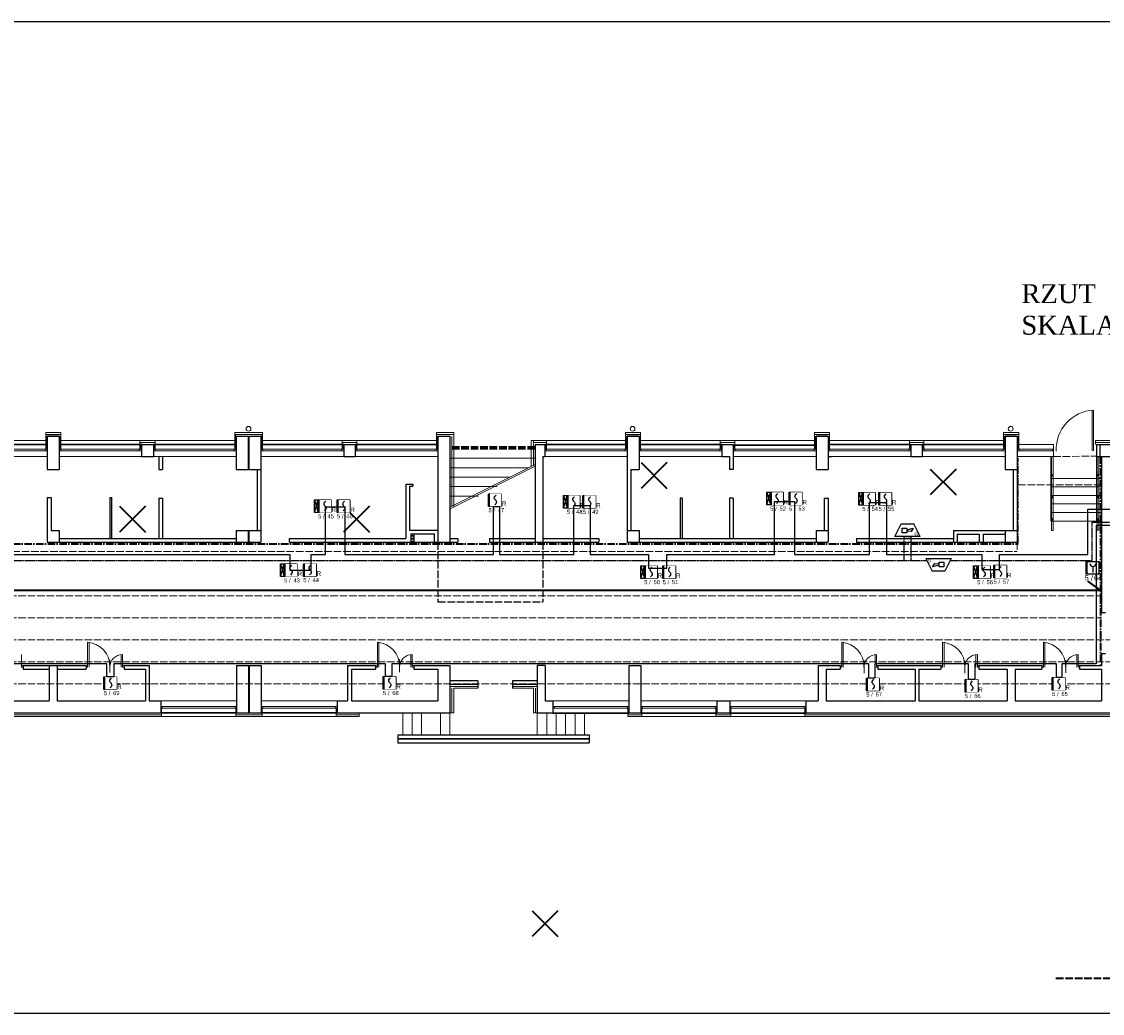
# Model space of a CAD drawing. Header units: millimetres. Extents: x -26513 to 76799, y 0 to 112149.
# Tile 92 of 98: x 61272 to 64702, y 102273 to 105420. Entities that reach past the tile are written whole.
import ezdxf
from ezdxf.enums import TextEntityAlignment as Align

# ---------------------------------------------------------------- set-up
doc = ezdxf.new("R2010")
doc.units = ezdxf.units.MM
doc.header["$LTSCALE"] = 2
doc.set_wipeout_variables(frame=1)
for name, pattern in [('ACAD_ISO02W100', [15, 12, -3]), ('ACAD_ISO10W100', [18.5, 12, -3, 0.5, -3]), ('HIDDEN', [0.375, 0.25, -0.125])]:
    doc.linetypes.add(name, pattern=pattern)
for name, color, linetype, lineweight in [('DRZWI PROJ.', 30, 'Continuous', 15), ('ocieplenie', 5, 'BATTING', 5), ('rynna-41', 22, 'Continuous', 18), ('SCHODY', 54, 'Continuous', 15), ('stolarka', 6, 'Continuous', 9), ('widok', 3, 'Continuous', 13)]:
    doc.layers.add(name, color=color, linetype=linetype, lineweight=lineweight)
for name, color, linetype in [('istn.śiany', 2, 'Continuous'), ('nazwy pomieszczeń', 7, 'Continuous'), ('SIEMENS_czujki', 1, 'Continuous'), ('ssp', 1, 'Continuous')]:
    doc.layers.add(name, color=color, linetype=linetype)
doc.linetypes.add('BATTING', pattern='A,0.0001,-0.1,[134,ltypeshp.shx,S=0.1,R=0,X=-0.1,Y=0],-0.2,[134,ltypeshp.shx,S=0.1,R=180,X=0.1,Y=0],-0.1', length=0.4001)
doc.linetypes.add('ZIGZAG', pattern='A,0.0001,-0.2,[131,ltypeshp.shx,S=0.2,R=0,X=-0.2,Y=0],-0.4,[131,ltypeshp.shx,S=0.2,R=180,X=0.2,Y=0],-0.2', length=0.8001)

# ---------------------------------------------------------------- blocks, each defined once
blk = doc.blocks.new('DUO')
at = {"color": 0}
blk.add_wipeout([(0, 61.4), (61.4, 61.4), (61.4, 0), (0, 0)], dxfattribs=at).dxf.layer = 'ssp'
at = {"layer": 'ssp'}
blk.add_lwpolyline([(0, 61.4), (61.4, 61.4), (61.4, 0), (0, 0)], close=True, dxfattribs=at)
blk.add_wipeout([(0, 61.4), (61.4, 61.4), (61.4, 0), (0, 0)]).dxf.layer = 'ssp'
h = blk.add_hatch(color=256, dxfattribs=at)
h.set_gradient(color1=(255, 0, 0), color2=(224, 0, 0), one_color=1, name='INVSPHERICAL')
h.paths.add_polyline_path([(7.2, 30.7), (7.2, 61.4), (0, 61.4), (0, 30.7)])
h.paths.add_polyline_path([(7.2, 0), (7.2, 30.7), (0, 30.7), (0, 0)])
for p, q in [((31.3, 49.9), (36.1, 55.2)), ((27.4, 41.5), (28.4, 45.4)), ((28.4, 37.6), (27.4, 41.5)), ((28.4, 45.4), (31.3, 49.9)), ((30.6, 34.3), (28.4, 37.6)), ((34.4, 13), (29.5, 7.6)), ((31.3, 33.1), (30.6, 34.3)), ((32.8, 31.4), (31.3, 33.1)), ((32.8, 31.4), (34.4, 29.7)), ((34.4, 29.7), (35.1, 28.6)), ((37.3, 17.4), (34.4, 13)), ((35.1, 28.6), (37.3, 25.3)), ((37.3, 25.3), (38.2, 21.3)), ((38.2, 21.3), (37.3, 17.4))]:
    blk.add_line(p, q, dxfattribs=at)
blk.add_text('R', height=22, dxfattribs=at).set_placement((64.1, 2.4))
at = {"layer": 'ssp', "flags": 8}
blk.add_attdef('PETLA', text='', height=20, dxfattribs=at).set_placement((14.7, -8.3), align=Align.TOP_RIGHT)
for tag, p in [('/', (23, -9)), ('ADRES', (44.6, -8))]:
    blk.add_attdef(tag, text='', height=20, dxfattribs=at).set_placement(p, align=Align.TOP_LEFT)
blk = doc.blocks.new('ROP')
blk.add_wipeout([(-15.4, 76.7), (76.7, 76.7), (76.7, -15.4), (-15.4, -15.4)]).dxf.layer = 'ssp'
at = {"layer": 'ssp'}
h = blk.add_hatch(color=256, dxfattribs=at)
h.set_gradient(color1=(255, 0, 0), color2=(224, 0, 0), one_color=1, name='INVSPHERICAL')
h.paths.add_polyline_path([(-4.6, 30.7), (-4.6, 76.7), (-15.4, 76.7), (-15.4, 30.7)])
h.paths.add_polyline_path([(-4.6, -15.4), (-4.6, 30.7), (-15.4, 30.7), (-15.4, -15.4)])
blk.add_line((35, 41), (35, -4.1), dxfattribs=at)
blk.add_lwpolyline([(-15.4, 76.7), (76.7, 76.7), (76.7, -15.4), (-15.4, -15.4)], close=True, dxfattribs=at)
blk.add_arc((35, 63.6), 22.6, 180, 0, dxfattribs=at)
blk.add_text('/', height=39, dxfattribs=at).set_placement((27.4, -42.4), align=Align.MIDDLE)
at = {"layer": 'ssp', "flags": 8}
blk.add_attdef('PETLA', text='', height=39, dxfattribs=at).set_placement((4.5, -21.7), align=Align.TOP_RIGHT)
blk.add_attdef('ADRES', text='', height=39, dxfattribs=at).set_placement((42.6, -22), align=Align.TOP_LEFT)
blk = doc.blocks.new('głosowy')
at = {"layer": 'ssp', "color": 1}
for p, q in [((-40.2, 0), (-20.1, 40.2)), ((-20.1, 40.2), (20.1, 40.2)), ((40.2, 0), (20.1, 40.2)), ((40.2, 0), (-40.2, 0)), ((-17.2, 26.8), (-2.1, 26.8)), ((-17.2, 11.7), (-17.2, 26.8)), ((-2.1, 11.7), (-17.2, 11.7)), ((-2.1, 21.1), (18.5, 26.8)), ((-2.1, 26.8), (-2.1, 11.7)), ((11.4, 15.9), (-2.1, 17.3)), ((18.5, 26.8), (11.4, 15.9))]:
    blk.add_line(p, q, dxfattribs=at)
blk.add_text('G', height=11, dxfattribs=at).set_placement((22.4, 1.6))

msp = doc.modelspace()

# ---------------------------------------------------------------- hatches: boundary and pattern name
at = {"layer": 'widok'}
h = msp.add_hatch(dxfattribs=at)
h.set_pattern_fill('DOTS', color=256, scale=3, style=0)
h.paths.add_polyline_path([(62516, 103794.1), (62507, 103794.1), (62507, 103768.1), (62516, 103768.1)])

# ---------------------------------------------------------------- linework, layer by layer
at = {"layer": 'Defpoints'}
msp.add_lwpolyline([(52361, 105420), (70830.6, 105420), (70830.6, 102272.5), (52361, 102272.5)], close=True, dxfattribs=at)
at = {"layer": 'DRZWI PROJ.', "color": 30}
for p, q in [((64669.2, 104186.7), (64669.2, 104058.2)), ((64673.7, 104187), (64673.7, 104058.2)), ((61481.1, 103450.6), (61481.1, 103371.4)), ((61485.6, 103450.5), (61485.6, 103371.4)), ((62400.6, 103450.6), (62400.6, 103371.4)), ((62405.1, 103450.5), (62405.1, 103371.4)), ((63874.6, 103450.6), (63874.6, 103371.4)), ((63879.1, 103450.5), (63879.1, 103371.4)), ((64194.6, 103450.6), (64194.6, 103371.4)), ((64199.1, 103450.5), (64199.1, 103371.4)), ((64514.6, 103450.6), (64514.6, 103371.4)), ((64519.1, 103450.5), (64519.1, 103371.4)), ((61271.5, 103371.4), (61271.5, 103411.4)), ((61551.5, 103354.6), (61551.5, 103394.9)), ((61587, 103371.4), (61587, 103411.4)), ((61591.5, 103371.4), (61591.5, 103411.4)), ((62471, 103355.8), (62471, 103396)), ((62506.5, 103371.4), (62506.5, 103411.4)), ((62511, 103371.4), (62511, 103411.4)), ((63945.5, 103351.8), (63945.5, 103392.1)), ((63980.5, 103371.4), (63980.5, 103411.4)), ((63985, 103371.4), (63985, 103411.4)), ((64265.1, 103351.8), (64265.1, 103392.1)), ((64300.5, 103371.4), (64300.5, 103411.4)), ((64305, 103371.4), (64305, 103411.4)), ((64585.2, 103353.8), (64585.2, 103394)), ((64620.5, 103371.4), (64620.5, 103411.4)), ((64625, 103371.4), (64625, 103411.4)), ((61271.5, 103376.4), (61276.5, 103376.4)), ((61271.5, 103371.4), (61276.5, 103371.4)), ((61476.5, 103375.9), (61481.1, 103375.9)), ((61476.5, 103371.4), (61481.1, 103371.4)), ((61591.5, 103376.4), (61596.5, 103376.4)), ((61591.5, 103371.4), (61596.5, 103371.4)), ((62396, 103375.9), (62400.6, 103375.9)), ((62396, 103371.4), (62400.6, 103371.4)), ((62511, 103376.4), (62516, 103376.4)), ((62511, 103371.4), (62516, 103371.4)), ((63870, 103375.9), (63874.6, 103375.9)), ((63870, 103371.4), (63874.6, 103371.4)), ((63985, 103376.4), (63990, 103376.4)), ((63985, 103371.4), (63990, 103371.4)), ((64190, 103375.9), (64194.6, 103375.9)), ((64190, 103371.4), (64194.6, 103371.4)), ((64305, 103376.4), (64310, 103376.4)), ((64305, 103371.4), (64310, 103371.4)), ((64510, 103375.9), (64514.6, 103375.9)), ((64510, 103371.4), (64514.6, 103371.4)), ((64625, 103376.4), (64630, 103376.4)), ((64625, 103371.4), (64630, 103371.4))]:
    msp.add_line(p, q, dxfattribs=at)
for centre, radius, start, end in [((64680.1, 104062.2), 125, 92.9208, 182.4156), ((61475.7, 103374.6), 75.9, 357.5844, 85.9427), ((62395.2, 103374.6), 75.9, 357.5844, 85.9427), ((63869.2, 103374.6), 75.9, 357.5844, 85.9427), ((64189.2, 103374.6), 75.9, 357.5844, 85.9427), ((64509.2, 103374.6), 75.9, 357.5844, 85.9427), ((61591.5, 103371.4), 40, 90, 180), ((62511, 103371.4), 40, 90, 180), ((63985, 103371.4), 40, 90, 180), ((64305, 103371.4), 40, 90, 180), ((64625, 103371.4), 40, 90, 180)]:
    msp.add_arc(centre, radius, start, end, dxfattribs=at)
at = {"layer": 'istn.śiany'}
for p, q in [((61353, 104104.1), (61353, 103998.1)), ((61353, 104104.1), (61391, 104104.1)), ((61353, 104104.1), (61391, 104104.1)), ((61353, 104104.1), (61391, 104104.1)), ((61391, 104104.1), (61353, 104104.1)), ((61391, 104104.1), (61391, 103998.1)), ((61391, 104104.1), (61391, 104063.1)), ((61953, 104104.1), (61953, 103998.1)), ((61953, 104104.1), (61991, 104104.1)), ((61991, 104104.1), (61991, 103998.1)), ((61993, 104104.1), (62031, 104104.1)), ((61993, 104104.1), (61993, 103998.1)), ((62031, 104104.1), (62031, 103998.1)), ((62593, 104104.1), (62631, 104104.1)), ((62593, 104104.1), (62593, 103768.1)), ((62631, 104104.1), (62631, 103768.1)), ((63193, 104104.1), (63231, 104104.1)), ((63193, 104104.1), (63193, 103805.1)), ((63193, 104104.1), (63231, 104104.1)), ((63193, 104104.1), (63231, 104104.1)), ((63231, 104104.1), (63193, 104104.1)), ((63231, 104104.1), (63231, 103998.1)), ((63793, 104104.1), (63831, 104104.1)), ((63793, 104104.1), (63793, 103998.1)), ((63793, 104104.1), (63831, 104104.1)), ((63831, 104104.1), (63793, 104104.1)), ((63831, 104104.1), (63831, 103998.1)), ((63831, 104104.1), (63831, 104063.1)), ((64393, 104104.1), (64431, 104104.1)), ((64393, 104104.1), (64393, 103998.1)), ((64431, 104104.1), (64393, 104104.1)), ((64431, 104104.1), (64431, 103998.1)), ((64431, 104104.1), (64431, 104063.1)), ((61652, 104078.1), (61652, 104040.1)), ((61652, 104078.1), (61690, 104078.1)), ((61690, 104078.1), (61690, 104040.1)), ((62294, 104078.1), (62294, 104040.1)), ((62294, 104078.1), (62330, 104078.1)), ((62301, 104078.1), (62330, 104078.1)), ((62330, 104078.1), (62330, 104040.1)), ((62901, 104078.1), (62901, 103768.1)), ((62901, 104078.1), (62932, 104078.1)), ((62901.3, 104078.1), (62932, 104078.1)), ((62932, 104078.1), (62932, 104040.1)), ((63494, 104078.1), (63494, 104040.1)), ((63494, 104078.1), (63530, 104078.1)), ((63501, 104078.1), (63530, 104078.1)), ((63530, 104078.1), (63530, 103998.1)), ((63793, 104078.1), (63793, 104040.1)), ((64094, 104078.1), (64130, 104078.1)), ((64094, 104078.1), (64094, 104040.1)), ((64130, 104078.1), (64130, 104040.1)), ((64393, 104078.1), (64393, 104040.1)), ((64683, 104078.1), (64683, 104040.1)), ((64683, 104078.1), (64694, 104078.1)), ((64694, 104078.1), (64694, 104040.1)), ((64694, 104078.1), (64730, 104078.1)), ((61652, 104040.1), (61690, 104040.1)), ((61707, 104040.1), (61707, 103998.1)), ((61719, 104040.1), (61719, 103998.1)), ((62294, 104040.1), (62330, 104040.1)), ((62926, 104040.1), (62932, 104040.1)), ((62926, 104040.1), (62926, 103768.1)), ((63494, 104040.1), (63518, 104040.1)), ((63518, 104040.1), (63518, 103998.1)), ((63831, 104040.1), (63842, 104040.1)), ((64094, 104040.1), (64106, 104040.1)), ((64106, 104040.1), (64130, 104040.1)), ((64683, 104040.1), (64694, 104040.1)), ((64694, 104040.1), (64730, 104040.1)), ((64699, 104040.1), (64699, 103544.4)), ((61353, 103998.1), (61391, 103998.1)), ((61707, 103998.1), (61719, 103998.1)), ((61953, 103998.1), (62031, 103998.1)), ((62019, 103998.1), (62019, 103805.1)), ((62031, 103998.1), (62031, 103768.1)), ((63205, 103998.1), (63231, 103998.1)), ((63205, 103998.1), (63205, 103805.1)), ((63530, 103998.1), (63518, 103998.1)), ((63793, 103998.1), (63831, 103998.1)), ((64393, 103998.1), (64431, 103998.1)), ((64419, 103998.1), (64419, 103805.1)), ((64431, 103998.1), (64431, 103768.1)), ((62491, 103952.1), (62491, 103780.1)), ((62491, 103952.1), (62513, 103952.1)), ((62503, 103946.1), (62503, 103806.1)), ((62503, 103946.1), (62513, 103946.1)), ((62513, 103952.1), (62513, 103946.1)), ((61353, 103909.2), (61365, 103909.2)), ((61353, 103909.2), (61353, 103768.1)), ((61365, 103909.2), (61365, 103805.1)), ((61551, 103909.2), (61551, 103780.1)), ((61551, 103909.2), (61557, 103909.2)), ((61557, 103909.2), (61557, 103780.1)), ((61707, 103908.1), (61719, 103908.1)), ((61707, 103908.1), (61707, 103780.1)), ((61719, 103908.1), (61719, 103780.1)), ((63362, 103908.1), (63362, 103780.1)), ((63368, 103908.1), (63362, 103908.1)), ((63368, 103908.1), (63368, 103780.1)), ((63530, 103908.1), (63518, 103908.1)), ((63518, 103908.1), (63518, 103780.1)), ((63530, 103908.1), (63530, 103780.1)), ((63819, 103908.1), (63831, 103908.1)), ((63819, 103908.1), (63819, 103805.1)), ((63831, 103908.1), (63831, 103768.1)), ((61365, 103805.1), (61391, 103805.1)), ((61391, 103805.1), (61391, 103768.1)), ((61953, 103805.1), (61991, 103805.1)), ((61953, 103805.1), (61953, 103768.1)), ((61991, 103805.1), (61991, 103768.1)), ((61993, 103805.1), (62031, 103805.1)), ((61993, 103805.1), (61993, 103768.1)), ((62503, 103806.1), (62593, 103806.1)), ((63193, 103805.1), (63231, 103805.1)), ((63193, 103805.1), (63193, 103768.1)), ((63231, 103805.1), (63231, 103768.1)), ((63793, 103805.1), (63831, 103805.1)), ((63793, 103805.1), (63793, 103768.1)), ((64229, 103805.1), (64229, 103768.1)), ((64229, 103805.1), (64393, 103805.1)), ((64393, 103805.1), (64431, 103805.1)), ((64393, 103805.1), (64393, 103768.1)), ((61353, 103768.1), (62031, 103768.1)), ((61391, 103780.1), (61953, 103780.1)), ((62121, 103780.1), (62491, 103780.1)), ((62121, 103780.1), (62121, 103768.1)), ((62121, 103768.1), (62631, 103768.1)), ((62507, 103794.1), (62581, 103794.1)), ((62507, 103794.1), (62507, 103768.1)), ((62516, 103794.1), (62516, 103768.1)), ((62581, 103794.1), (62581, 103768.1)), ((62631, 103780.1), (62656, 103780.1)), ((62631, 103768.1), (62656, 103768.1)), ((62656, 103780.1), (62656, 103768.1)), ((62757, 103780.1), (62757, 103768.1)), ((62757, 103780.1), (62901, 103780.1)), ((62757, 103780.1), (62757, 103768.1)), ((62757, 103768.1), (63103, 103768.1)), ((62926, 103780.1), (63103, 103780.1)), ((63103, 103780.1), (63103, 103768.1)), ((63193, 103768.1), (63793, 103768.1)), ((63231, 103780.1), (63793, 103780.1)), ((63793, 103768.1), (63831, 103768.1)), ((63921, 103780.1), (64229, 103780.1)), ((63921, 103780.1), (63921, 103768.1)), ((63921, 103768.1), (64431, 103768.1)), ((64241, 103793.1), (64241, 103768.1)), ((64241, 103793.1), (64311, 103793.1)), ((64311, 103793.1), (64311, 103768.1)), ((64323, 103793.1), (64323, 103768.1)), ((64323, 103793.1), (64393, 103793.1)), ((64699, 103544.4), (64711, 103544.4)), ((64699, 103414.4), (64712, 103414.4)), ((64699, 103414.4), (64699, 103376.4)), ((61276.5, 103376.4), (61276.5, 103364.4)), ((61276.5, 103376.4), (61476.5, 103376.4)), ((61276.5, 103364.4), (61359.5, 103364.4)), ((61359.5, 103376.4), (61359.5, 103264.4)), ((61384.5, 103376.4), (61384.5, 103264.4)), ((61384.5, 103364.4), (61476.5, 103364.4)), ((61476.5, 103376.4), (61476.5, 103364.4)), ((61596.5, 103376.4), (61596.5, 103364.4)), ((61596.5, 103376.4), (61676.5, 103376.4)), ((61596.5, 103364.4), (61664.5, 103364.4)), ((61664.5, 103364.4), (61664.5, 103264.4)), ((61676.5, 103376.4), (61676.5, 103264.4)), ((61954, 103376.4), (61954, 103226.4)), ((61954, 103376.4), (62032, 103376.4)), ((61992, 103376.4), (61992, 103226.4)), ((61994, 103376.4), (61994, 103226.4)), ((62032, 103376.4), (62032, 103226.4)), ((62306, 103376.4), (62306, 103264.4)), ((62306, 103376.4), (62395, 103376.4)), ((62318, 103364.4), (62318, 103264.4)), ((62318, 103364.4), (62395, 103364.4)), ((62395, 103376.4), (62395, 103364.4)), ((62516, 103376.4), (62516, 103364.4)), ((62516, 103376.4), (62631, 103376.4)), ((62516, 103364.4), (62593, 103364.4)), ((62593, 103364.4), (62593, 103264.4)), ((62631, 103376.4), (62631, 103226.4)), ((62908, 103376.4), (62908, 103226.4)), ((62933, 103376.4), (62908, 103376.4)), ((62933, 103376.4), (62933, 103264.4)), ((63199, 103376.4), (63199, 103226.4)), ((63199, 103376.4), (63237, 103376.4)), ((63237, 103376.4), (63237, 103226.4)), ((63799.5, 103376.4), (63799.5, 103264.4)), ((63799.5, 103376.4), (63869, 103376.4)), ((63824.5, 103364.4), (63824.5, 103264.4)), ((63824.5, 103364.4), (63869, 103364.4)), ((63869, 103376.4), (63869, 103364.4)), ((63989, 103376.4), (63989, 103364.4)), ((63989, 103376.4), (64189, 103376.4)), ((63989, 103364.4), (64107.5, 103364.4)), ((64107.5, 103364.4), (64107.5, 103264.4)), ((64119.5, 103364.4), (64119.5, 103264.4)), ((64119.5, 103364.4), (64189, 103364.4)), ((64189, 103376.4), (64189, 103364.4)), ((64309, 103376.4), (64309, 103364.4)), ((64309, 103376.4), (64509, 103376.4)), ((64309, 103364.4), (64399.5, 103364.4)), ((64399.5, 103364.4), (64399.5, 103264.4)), ((64424.5, 103364.4), (64424.5, 103264.4)), ((64424.5, 103364.4), (64509, 103364.4)), ((64509, 103376.4), (64509, 103364.4)), ((64629, 103376.4), (64629, 103364.4)), ((64629, 103376.4), (64699, 103376.4)), ((64629, 103364.4), (64699, 103364.4)), ((64699, 103364.4), (64699, 103264.4)), ((62719, 103328.4), (62631, 103328.4)), ((62719, 103316.4), (62631, 103316.4)), ((62719, 103328.4), (62719, 103304.4)), ((62908, 103328.4), (62829, 103328.4)), ((62829, 103328.4), (62829, 103304.4)), ((62908, 103316.4), (62829, 103316.4)), ((61089.5, 103264.4), (61359.5, 103264.4)), ((61384.5, 103264.4), (61664.5, 103264.4)), ((61676.5, 103264.4), (61713, 103264.4)), ((61713, 103264.4), (61713, 103226.4)), ((62273, 103264.4), (62273, 103226.4)), ((62273, 103264.4), (62306, 103264.4)), ((62318, 103264.4), (62593, 103264.4)), ((62933, 103264.4), (62958, 103264.4)), ((62958, 103264.4), (62958, 103226.4)), ((63478, 103264.4), (63519, 103264.4)), ((63478, 103264.4), (63478, 103226.4)), ((63519, 103264.4), (63519, 103226.4)), ((63760, 103264.4), (63760, 103226.4)), ((63760, 103264.4), (63799.5, 103264.4)), ((63824.5, 103264.4), (64107.5, 103264.4)), ((64119.5, 103264.4), (64399.5, 103264.4)), ((64424.5, 103264.4), (64699, 103264.4)), ((60732, 103226.4), (61713, 103226.4)), ((61954, 103226.4), (62032, 103226.4)), ((62273, 103226.4), (62631, 103226.4)), ((62908, 103226.4), (62958, 103226.4)), ((63199, 103226.4), (63237, 103226.4)), ((63478, 103226.4), (63519, 103226.4)), ((63760, 103226.4), (64753, 103226.4)), ((62466, 103156.4), (63073, 103156.4)), ((62466, 103156.4), (62466, 103131.4)), ((63073, 103156.4), (63073, 103131.4)), ((62466, 103131.4), (63073, 103131.4))]:
    msp.add_line(p, q, dxfattribs=at)
at = {"layer": 'istn.śiany', "linetype": 'ZIGZAG', "lineweight": 30, "ltscale": 5}
for p, q in [((61090, 104078.1), (61353, 104078.1)), ((61391, 104078.1), (61654, 104078.1)), ((61690, 104078.1), (61953, 104078.1)), ((62031, 104078.1), (62294, 104078.1)), ((62330, 104078.1), (62593, 104078.1)), ((62932, 104078.1), (63195, 104078.1)), ((63231, 104078.1), (63494, 104078.1)), ((63530, 104076.1), (63793, 104076.1)), ((63831, 104078.1), (64094, 104078.1)), ((64130, 104078.1), (64393, 104078.1)), ((61713, 103226.4), (61954, 103226.4)), ((62032, 103226.4), (62273, 103226.4)), ((62958, 103225.3), (63199, 103225.3)), ((63237, 103225.3), (63478, 103225.3)), ((63519, 103225.3), (63760, 103225.3))]:
    msp.add_line(p, q, dxfattribs=at)
at = {"layer": 'istn.śiany', "linetype": 'ACAD_ISO02W100', "lineweight": 25}
for p, q in [((62593, 103768.1), (62593, 103578.1)), ((62926, 103768.1), (62926, 103578.1)), ((62593, 103578.1), (62926, 103578.1))]:
    msp.add_line(p, q, dxfattribs=at)
at = {"layer": 'ocieplenie', "linetype": 'Continuous'}
for p, q in [((61396, 104116.1), (61348, 104116.1)), ((61348, 104116.1), (61348, 104063.1)), ((61396, 104116.1), (61396, 104063.1)), ((61948, 104116.1), (62036, 104116.1)), ((61948, 104116.1), (61948, 104063.1)), ((62036, 104116.1), (62036, 104063.1)), ((62588, 104116.1), (62643, 104116.1)), ((62588, 104116.1), (62588, 104063.1)), ((62643, 104116.1), (62643, 103879.5)), ((63236, 104116.1), (63188, 104116.1)), ((63188, 104116.1), (63188, 104063.1)), ((63236, 104116.1), (63236, 104063.1)), ((63836, 104116.1), (63788, 104116.1)), ((63788, 104116.1), (63788, 104063.1)), ((63836, 104116.1), (63836, 104063.1)), ((64436, 104116.1), (64388, 104116.1)), ((64388, 104116.1), (64388, 104063.1)), ((64436, 104116.1), (64436, 104063.1)), ((60196, 104090.1), (61348, 104090.1)), ((61396, 104090.1), (61948, 104090.1)), ((61647, 104090.1), (61647, 104063.1)), ((61695, 104090.1), (61695, 104063.1)), ((61939, 104090.1), (61941, 104090.1)), ((62036, 104090.1), (62593, 104090.1)), ((62289, 104090.1), (62289, 104063.1)), ((62289, 104090.1), (62335, 104090.1)), ((62335, 104090.1), (62335, 104063.1)), ((62937, 104090.1), (62889, 104090.1)), ((62889, 104090.1), (62889, 104008.9)), ((62937, 104089.6), (62937, 104063.1)), ((63489, 104090.1), (63489, 104063.1)), ((63489, 104090.1), (63535, 104090.1)), ((63535, 104090.1), (63535, 104063.1)), ((63843, 104090.1), (63845, 104090.1)), ((64089, 104090.1), (64089, 104063.1)), ((64089, 104090.1), (64135, 104090.1)), ((64135, 104090.1), (64135, 104063.1)), ((64680, 104090.1), (64680, 104078.1)), ((64735, 104090.1), (64680, 104090.1)), ((62643, 103304.4), (62643, 103226.4)), ((62719, 103304.4), (62643, 103304.4)), ((62896, 103304.4), (62829, 103304.4)), ((62896, 103304.4), (62896, 103226.4)), ((60729, 103214.4), (61716, 103214.4)), ((61716, 103241.6), (61716, 103214.4)), ((61951, 103241.4), (61951, 103214.4)), ((61951, 103214.4), (62035, 103214.4)), ((62035, 103241.4), (62035, 103214.4)), ((62269.9, 103214.4), (62343, 103214.4)), ((62270, 103241.4), (62270, 103214.4)), ((62343, 103214.4), (62343, 103226.4)), ((62631, 103226.4), (62643, 103226.4)), ((62908, 103226.4), (62896, 103226.4)), ((63196, 103241.4), (63196, 103214.4)), ((63196, 103214.4), (63240, 103214.4)), ((63240, 103241.4), (63240, 103214.4)), ((63475, 103241.6), (63475, 103214.4)), ((63475, 103214.4), (63522, 103214.4)), ((63522, 103241.4), (63522, 103214.4)), ((63757, 103241.4), (63757, 103214.4)), ((63757, 103214.4), (64756, 103214.4))]:
    msp.add_line(p, q, dxfattribs=at)
at = {"layer": 'ocieplenie'}
for p, q in [((61395.4, 104109.9), (61348, 104110.1)), ((61350.5, 104104.1), (61350.5, 104063.1)), ((61393.5, 104104.1), (61393.5, 104063.1)), ((61950.5, 104110.1), (62033.5, 104110.1)), ((61950.5, 104110.1), (61950.5, 104063.1)), ((62033.5, 104110.1), (62033.5, 104063.1)), ((62588, 104110.1), (62643, 104110.1)), ((62590.5, 104104.1), (62590.5, 104063.1)), ((62637, 104103.8), (62637, 103881.9)), ((63235.4, 104109.9), (63188, 104110.1)), ((63190.5, 104104.1), (63190.5, 104063.1)), ((63233.5, 104104.1), (63233.5, 104063.1)), ((63835.4, 104109.9), (63788, 104110.1)), ((63790.5, 104104.1), (63790.5, 104063.1)), ((63833.5, 104104.1), (63833.5, 104063.1)), ((64435.4, 104109.9), (64388, 104110.1)), ((64390.5, 104104.1), (64390.5, 104063.1)), ((64433.5, 104104.1), (64433.5, 104063.1)), ((61647, 104084.1), (61695, 104084.1)), ((61649.5, 104078.3), (61649.5, 104063.1)), ((61692.5, 104077.8), (61692.5, 104063.1)), ((62289, 104084.1), (62335, 104084.1)), ((62291.5, 104078.1), (62291.5, 104063.1)), ((62332.5, 104078.1), (62332.5, 104063.1)), ((62896, 104090.2), (62896, 104012.4)), ((62936.4, 104083.9), (62896, 104084.1)), ((62934.5, 104078.4), (62934.5, 104063.1)), ((63489, 104084.1), (63535, 104084.1)), ((63491.5, 104078.1), (63491.5, 104063.1)), ((63532.5, 104078.1), (63532.5, 104063.1)), ((64089, 104084.1), (64135, 104084.1)), ((64091.5, 104078.1), (64091.5, 104063.1)), ((64132.5, 104078.1), (64132.5, 104063.1)), ((64735.2, 104084.1), (64680, 104084.1)), ((62719.5, 103310.4), (62631, 103310.4)), ((62637, 103304.4), (62637, 103226.4)), ((62908, 103310.4), (62829, 103310.4)), ((62902, 103304.4), (62902, 103226.4)), ((60729, 103220.4), (61716, 103220.4)), ((61951, 103220.4), (62035, 103220.4)), ((62269.9, 103220.4), (62343, 103220.4)), ((63196, 103220.4), (63240, 103220.4)), ((63474, 103220.4), (63522.5, 103220.4)), ((63756.5, 103220.4), (64756, 103220.4))]:
    msp.add_line(p, q, dxfattribs=at)
at = {"layer": 'rynna-41'}
for centre in [(61991.6, 104127.7), (63210.6, 104127.7), (64410.6, 104127.7)]:
    msp.add_circle(centre, 7.5, dxfattribs=at)
at = {"layer": 'SCHODY'}
for p, q in [((64538, 104040.1), (64538, 103835.1)), ((64683.1, 104040.6), (64683.1, 103835.6)), ((62630.8, 103878.7), (62901, 104014.9)), ((62631, 104034.1), (62901, 104034.1)), ((62631, 104004.1), (62879.6, 104004.1)), ((62631.8, 103873.8), (62901, 104009.5)), ((62631, 103974.1), (62820, 103974.1)), ((64700, 103970.1), (64539, 103970.1)), ((64545.4, 103980.1), (64540.4, 103980.1)), ((64690.5, 103980.6), (64685.5, 103980.6)), ((62631, 103944.1), (62779.5, 103944.1)), ((64700, 103943.1), (64539, 103943.1)), ((62631, 103914.1), (62720, 103914.1)), ((64700, 103916.1), (64539, 103916.1)), ((64545.4, 103910.1), (64540.4, 103910.1)), ((64690.5, 103910.6), (64685.5, 103910.6)), ((64700, 103889.1), (64539, 103889.1)), ((64700, 103862.1), (64539, 103862.1)), ((64700, 103835.1), (64539, 103835.1)), ((64545.4, 103840.1), (64540.4, 103840.1)), ((64690.5, 103840.6), (64685.5, 103840.6)), ((62481, 103226.4), (62481, 103156.4)), ((62511, 103226.4), (62511, 103156.4)), ((62541, 103226.4), (62541, 103156.4)), ((62601, 103226.4), (62601, 103156.4)), ((62631, 103226.4), (62631, 103156.4)), ((62908, 103226.4), (62908, 103156.4)), ((62938, 103226.4), (62938, 103156.4)), ((62968, 103226.4), (62968, 103156.4)), ((62998, 103226.4), (62998, 103156.4)), ((63028, 103226.4), (63028, 103156.4)), ((63058, 103226.4), (63058, 103156.4))]:
    msp.add_line(p, q, dxfattribs=at)
at = {"layer": 'SCHODY', "lineweight": 40}
for p, q in [((63237.4, 104020.4), (63319.5, 103938.4)), ((63319.5, 104020.4), (63237.4, 103938.4)), ((64155.3, 104000), (64237.4, 103918)), ((64237.4, 104000), (64155.3, 103918)), ((61582.1, 103882.1), (61664.2, 103800.1)), ((61664.2, 103882.1), (61582.1, 103800.1)), ((62293.1, 103882.1), (62375.2, 103800.1)), ((62375.2, 103882.1), (62293.1, 103800.1)), ((64696, 103615.4), (64655.6, 103644)), ((56251, 103615.4), (64696, 103615.4)), ((62891.5, 102598.3), (62973.6, 102516.3)), ((62973.6, 102598.3), (62891.5, 102516.3))]:
    msp.add_line(p, q, dxfattribs=at)
at = {"layer": 'ssp', "linetype": 'HIDDEN', "ltscale": 5}
for p, q in [((64669.6, 103831), (65265.8, 103831)), ((64072.5, 103710.1), (64072.5, 103786.1)), ((64072.5, 103786.1), (64093.4, 103786.1)), ((64093.4, 103786.1), (64093.4, 103710.1))]:
    msp.add_line(p, q, dxfattribs=at)
at = {"layer": 'stolarka', "linetype": 'ACAD_ISO02W100', "lineweight": 35}
for p, q in [((62901, 104069.4), (62631, 104069.4)), ((62901, 104064.4), (62631, 104064.4))]:
    msp.add_line(p, q, dxfattribs=at)
at = {"layer": 'stolarka'}
for p, q in [((62935, 104090.1), (63188, 104090.1)), ((63236, 104090.1), (63489, 104090.1)), ((63535, 104090.1), (63788, 104090.1)), ((63836, 104090.1), (64089, 104090.1)), ((64135, 104090.1), (64388, 104090.1)), ((64547, 104078.1), (64436, 104078.1)), ((64547, 104078.1), (64547, 104040.1)), ((61353, 104063.1), (61090, 104063.1)), ((61353, 104058.1), (61090, 104058.1)), ((61353, 104040.1), (61090, 104040.1)), ((61346.1, 104063.1), (61346.1, 104058.1)), ((61652, 104063.1), (61391, 104063.1)), ((61652, 104058.1), (61391, 104058.1)), ((61652, 104040.1), (61391, 104040.1)), ((61396.5, 104063.1), (61396.5, 104058.1)), ((61645.1, 104063.1), (61645.1, 104058.1)), ((61953, 104063.1), (61690, 104063.1)), ((61953, 104058.1), (61690, 104058.1)), ((61953, 104040.1), (61690, 104040.1)), ((61695.9, 104063.1), (61695.9, 104058.1)), ((61946.1, 104063.1), (61946.1, 104058.1)), ((62294, 104063.1), (62031, 104063.1)), ((62294, 104058.1), (62031, 104058.1)), ((62294, 104040.1), (62031, 104040.1)), ((62036.9, 104063.1), (62036.9, 104058.1)), ((62042, 104040.1), (62283, 104040.1)), ((62287.1, 104063.1), (62287.1, 104058.1)), ((62287.1, 104063.1), (62287.1, 104058.1)), ((62593, 104063.1), (62330, 104063.1)), ((62593, 104058.1), (62330, 104058.1)), ((62593, 104040.1), (62330, 104040.1)), ((62335.9, 104063.1), (62335.9, 104058.1)), ((62586.1, 104063.1), (62586.1, 104058.1)), ((63193, 104063.1), (62932, 104063.1)), ((63193, 104058.1), (62932, 104058.1)), ((63193, 104040.1), (62932, 104040.1)), ((62937.9, 104063.1), (62937.9, 104058.1)), ((63186.1, 104063.1), (63186.1, 104058.1)), ((63494, 104063.1), (63231, 104063.1)), ((63494, 104058.1), (63231, 104058.1)), ((63494, 104040.1), (63231, 104040.1)), ((63236.9, 104063.1), (63236.9, 104058.1)), ((63487.1, 104063.1), (63487.1, 104058.1)), ((63793, 104063.1), (63530, 104063.1)), ((63793, 104058.1), (63530, 104058.1)), ((63793, 104040.1), (63530, 104040.1)), ((63535.9, 104063.1), (63535.9, 104058.1)), ((63786.1, 104063.1), (63786.1, 104058.1)), ((64094, 104063.1), (63831, 104063.1)), ((64094, 104058.1), (63831, 104058.1)), ((64094, 104040.1), (63831, 104040.1)), ((63836.9, 104063.1), (63836.9, 104058.1)), ((64083.5, 104040.1), (63842.5, 104040.1)), ((64087.1, 104063.1), (64087.1, 104058.1)), ((64393, 104063.1), (64130, 104063.1)), ((64393, 104058.1), (64130, 104058.1)), ((64393, 104040.1), (64130, 104040.1)), ((64135.9, 104063.1), (64135.9, 104058.1)), ((64382.5, 104040.1), (64141.5, 104040.1)), ((64386.1, 104063.1), (64386.1, 104058.1)), ((64547, 104063.1), (64431, 104063.1)), ((64431, 104063.1), (64547, 104063.1)), ((64547, 104058.1), (64431, 104058.1)), ((64431, 104058.1), (64547, 104058.1)), ((64547, 104040.1), (64431, 104040.1)), ((64437.3, 104063.1), (64437.3, 104058.1)), ((64538, 104040.1), (64442.5, 104040.1)), ((64540.4, 104040.1), (64540.4, 103805.1)), ((64543, 104063.1), (64543, 104058.1)), ((64545.4, 104040.1), (64545.4, 103805.1)), ((64685.5, 104040.6), (64685.5, 103805.6)), ((64690.5, 104040.6), (64690.5, 103805.6)), ((64545.4, 103805.1), (64540.4, 103805.1)), ((64690.5, 103805.6), (64685.5, 103805.6)), ((61713, 103264.4), (61954, 103264.4)), ((61713, 103246.4), (61954, 103246.4)), ((61718, 103246.4), (61718, 103241.4)), ((61949, 103246.4), (61949, 103241.4)), ((62032, 103264.4), (62273, 103264.4)), ((62032, 103246.4), (62273, 103246.4)), ((62037, 103246.4), (62037, 103241.4)), ((62268, 103246.4), (62268, 103241.4)), ((62958, 103264.4), (63199, 103264.4)), ((62958, 103246.4), (63199, 103246.4)), ((62963, 103246.4), (62963, 103241.4)), ((63194, 103246.4), (63194, 103241.4)), ((63237, 103264.4), (63478, 103264.4)), ((63237, 103246.4), (63478, 103246.4)), ((63242, 103246.4), (63242, 103241.4)), ((63473, 103246.4), (63473, 103241.4)), ((63519, 103264.4), (63760, 103264.4)), ((63519, 103246.4), (63760, 103246.4)), ((63524, 103246.4), (63524, 103241.4)), ((63755, 103246.4), (63755, 103241.4)), ((61713, 103241.4), (61954, 103241.4)), ((61716, 103214.4), (61951, 103214.4)), ((62032, 103241.4), (62273, 103241.4)), ((62035, 103214.4), (62270, 103214.4)), ((62958, 103241.4), (63199, 103241.4)), ((63196, 103226.4), (62958, 103226.4)), ((63237, 103241.4), (63478, 103241.4)), ((63240, 103214.4), (63475, 103214.4)), ((63519, 103241.4), (63760, 103241.4)), ((63522, 103214.4), (63757, 103214.4)), ((62466, 103145.4), (63073, 103145.4)), ((62466, 103142.4), (63073, 103142.4))]:
    msp.add_line(p, q, dxfattribs=at)
at = {"layer": 'stolarka', "linetype": 'ACAD_ISO10W100', "lineweight": 40}
for p, q in [((64433.8, 103763.3), (64433.6, 104034.9)), ((64696, 104040.1), (64696, 103376.4)), ((57728.5, 103762.9), (64433.9, 103762.9))]:
    msp.add_line(p, q, dxfattribs=at)
at = {"layer": 'stolarka', "linetype": 'ACAD_ISO02W100'}
for p, q in [((64545.4, 104040.1), (64685.5, 104040.6)), ((64434, 103950.1), (64696, 103950.1)), ((64431, 103768.1), (64431, 103738.1)), ((57732, 103738.1), (64431, 103738.1)), ((56251, 103598.1), (64699, 103598.1)), ((56251, 103528.1), (64699, 103528.1)), ((56251, 103458.1), (65307, 103458.1)), ((56251, 103388.1), (65307, 103388.1)), ((56251, 103318.1), (65307, 103318.1))]:
    msp.add_line(p, q, dxfattribs=at)
at = {"layer": 'stolarka', "linetype": 'ACAD_ISO02W100', "lineweight": 40}
msp.add_line((64554.2, 102384), (64913, 102384), dxfattribs=at)
at = {"layer": 'stolarka'}
for centre in [(64542.9, 103980.1), (64688, 103980.6), (64542.9, 103910.1), (64688, 103910.6), (64542.9, 103840.1), (64688, 103840.6)]:
    msp.add_circle(centre, 2.5, dxfattribs=at)

# ---------------------------------------------------------------- block references
at = {"layer": 'ssp'}
msp.add_blockref('głosowy', (64082.9, 103786.1), dxfattribs=at)
at = {"layer": 'ssp', "rotation": 180}
msp.add_blockref('głosowy', (64181.1, 103716.4), dxfattribs=at)

# ---------------------------------------------------------------- texts
at = {"layer": 'nazwy pomieszczeń', "insert": (64444.6, 104586.6), "char_height": 60, "width": 1473.416, "attachment_point": 1}
msp.add_mtext('{\\fTimes New Roman|b0|i0|c238|p18;RZUT  PODTRYBUNIA\\PSKALA 1:100}', dxfattribs=at)

# ---------------------------------------------------------------- next in the draw order: block references
at = {"layer": 'SIEMENS_czujki'}
ref = msp.add_blockref('DUO', (62273, 103862), dxfattribs=dict(at, xscale=0.6537916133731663, yscale=0.6537916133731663, zscale=0.6537916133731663))
ref.add_attrib('PETLA', '5', dxfattribs={"layer": 'ssp', "height": 13.1}).set_placement((62282.6, 103856.6), align=Align.TOP_RIGHT)
ref.add_attrib('ADRES', '46', dxfattribs={"layer": 'ssp', "height": 13.08}).set_placement((62302.2, 103856.8), align=Align.TOP_LEFT)
ref.add_attrib('/', '/', dxfattribs={"layer": 'ssp', "height": 13.1}).set_placement((62288, 103856.2), align=Align.TOP_LEFT)
ref = msp.add_blockref('DUO', (62753.7, 103881.4), dxfattribs=dict(at, xscale=0.6537916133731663, yscale=0.6537916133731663, zscale=0.6537916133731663))
ref.add_attrib('PETLA', '5', dxfattribs={"layer": 'ssp', "height": 13.1}).set_placement((62763.3, 103876), align=Align.TOP_RIGHT)
ref.add_attrib('ADRES', '47', dxfattribs={"layer": 'ssp', "height": 13.08}).set_placement((62782.9, 103876.1), align=Align.TOP_LEFT)
ref.add_attrib('/', '/', dxfattribs={"layer": 'ssp', "height": 13.1}).set_placement((62768.7, 103875.5), align=Align.TOP_LEFT)
ref = msp.add_blockref('DUO', (63053, 103876.2), dxfattribs=dict(at, xscale=0.6537916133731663, yscale=0.6537916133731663, zscale=0.6537916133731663))
ref.add_attrib('PETLA', '5', dxfattribs={"layer": 'ssp', "height": 13.1}).set_placement((63062.6, 103870.8), align=Align.TOP_RIGHT)
ref.add_attrib('ADRES', '49', dxfattribs={"layer": 'ssp', "height": 13.08}).set_placement((63082.2, 103871), align=Align.TOP_LEFT)
ref.add_attrib('/', '/', dxfattribs={"layer": 'ssp', "height": 13.1}).set_placement((63068.1, 103870.3), align=Align.TOP_LEFT)
ref = msp.add_blockref('DUO', (63707.9, 103886.1), dxfattribs=dict(at, xscale=0.6537916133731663, yscale=0.6537916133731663, zscale=0.6537916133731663))
ref.add_attrib('PETLA', '5', dxfattribs={"layer": 'ssp', "height": 13.1}).set_placement((63717.5, 103880.7), align=Align.TOP_RIGHT)
ref.add_attrib('ADRES', '53', dxfattribs={"layer": 'ssp', "height": 13.08}).set_placement((63737, 103880.9), align=Align.TOP_LEFT)
ref.add_attrib('/', '/', dxfattribs={"layer": 'ssp', "height": 13.1}).set_placement((63722.9, 103880.3), align=Align.TOP_LEFT)
ref = msp.add_blockref('DUO', (63991.9, 103885.4), dxfattribs=dict(at, xscale=0.6537916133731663, yscale=0.6537916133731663, zscale=0.6537916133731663))
ref.add_attrib('PETLA', '5', dxfattribs={"layer": 'ssp', "height": 13.1}).set_placement((64001.5, 103880), align=Align.TOP_RIGHT)
ref.add_attrib('ADRES', '55', dxfattribs={"layer": 'ssp', "height": 13.08}).set_placement((64021.1, 103880.2), align=Align.TOP_LEFT)
ref.add_attrib('/', '/', dxfattribs={"layer": 'ssp', "height": 13.1}).set_placement((64006.9, 103879.6), align=Align.TOP_LEFT)
ref = msp.add_blockref('DUO', (62165.9, 103659.3), dxfattribs=dict(at, xscale=0.6537916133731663, yscale=0.6537916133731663, zscale=0.6537916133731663))
ref.add_attrib('PETLA', '5', dxfattribs={"layer": 'ssp', "height": 13.1}).set_placement((62175.5, 103653.9), align=Align.TOP_RIGHT)
ref.add_attrib('ADRES', '44', dxfattribs={"layer": 'ssp', "height": 13.08}).set_placement((62195.1, 103654.1), align=Align.TOP_LEFT)
ref.add_attrib('/', '/', dxfattribs={"layer": 'ssp', "height": 13.1}).set_placement((62181, 103653.5), align=Align.TOP_LEFT)
ref = msp.add_blockref('DUO', (63306.6, 103653), dxfattribs=dict(at, xscale=0.6537916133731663, yscale=0.6537916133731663, zscale=0.6537916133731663))
ref.add_attrib('PETLA', '5', dxfattribs={"layer": 'ssp', "height": 13.1}).set_placement((63316.2, 103647.6), align=Align.TOP_RIGHT)
ref.add_attrib('ADRES', '51', dxfattribs={"layer": 'ssp', "height": 13.08}).set_placement((63335.8, 103647.8), align=Align.TOP_LEFT)
ref.add_attrib('/', '/', dxfattribs={"layer": 'ssp', "height": 13.1}).set_placement((63321.7, 103647.1), align=Align.TOP_LEFT)
ref = msp.add_blockref('DUO', (64356.8, 103654.5), dxfattribs=dict(at, xscale=0.6537916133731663, yscale=0.6537916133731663, zscale=0.6537916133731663))
ref.add_attrib('PETLA', '5', dxfattribs={"layer": 'ssp', "height": 13.1}).set_placement((64366.4, 103649.1), align=Align.TOP_RIGHT)
ref.add_attrib('ADRES', '57', dxfattribs={"layer": 'ssp', "height": 13.08}).set_placement((64386, 103649.3), align=Align.TOP_LEFT)
ref.add_attrib('/', '/', dxfattribs={"layer": 'ssp', "height": 13.1}).set_placement((64371.8, 103648.7), align=Align.TOP_LEFT)
ref = msp.add_blockref('ROP', (64656.5, 103673), dxfattribs=dict(at, xscale=0.4361450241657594, yscale=0.4361450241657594, zscale=0.4361450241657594))
ref.add_attrib('PETLA', '5', dxfattribs={"layer": 'ssp', "height": 17}).set_placement((64658.5, 103663.5), align=Align.TOP_RIGHT)
ref.add_attrib('ADRES', '64', dxfattribs={"layer": 'ssp', "height": 17.01}).set_placement((64675.1, 103663.4), align=Align.TOP_LEFT)
ref = msp.add_blockref('DUO', (61532.8, 103300.8), dxfattribs=dict(at, xscale=0.6537916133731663, yscale=0.6537916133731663, zscale=0.6537916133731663))
ref.add_attrib('PETLA', '5', dxfattribs={"layer": 'ssp', "height": 13.1}).set_placement((61542.4, 103295.3), align=Align.TOP_RIGHT)
ref.add_attrib('ADRES', '69', dxfattribs={"layer": 'ssp', "height": 13.08}).set_placement((61562, 103295.5), align=Align.TOP_LEFT)
ref.add_attrib('/', '/', dxfattribs={"layer": 'ssp', "height": 13.1}).set_placement((61547.8, 103294.9), align=Align.TOP_LEFT)
ref = msp.add_blockref('DUO', (62418.9, 103301.1), dxfattribs=dict(at, xscale=0.6537916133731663, yscale=0.6537916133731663, zscale=0.6537916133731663))
ref.add_attrib('PETLA', '5', dxfattribs={"layer": 'ssp', "height": 13.1}).set_placement((62428.5, 103295.7), align=Align.TOP_RIGHT)
ref.add_attrib('ADRES', '68', dxfattribs={"layer": 'ssp', "height": 13.08}).set_placement((62448, 103295.9), align=Align.TOP_LEFT)
ref.add_attrib('/', '/', dxfattribs={"layer": 'ssp', "height": 13.1}).set_placement((62433.9, 103295.3), align=Align.TOP_LEFT)
ref = msp.add_blockref('DUO', (63952.8, 103296.6), dxfattribs=dict(at, xscale=0.6537916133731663, yscale=0.6537916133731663, zscale=0.6537916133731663))
ref.add_attrib('PETLA', '5', dxfattribs={"layer": 'ssp', "height": 13.1}).set_placement((63962.4, 103291.2), align=Align.TOP_RIGHT)
ref.add_attrib('ADRES', '67', dxfattribs={"layer": 'ssp', "height": 13.08}).set_placement((63982, 103291.4), align=Align.TOP_LEFT)
ref.add_attrib('/', '/', dxfattribs={"layer": 'ssp', "height": 13.1}).set_placement((63967.9, 103290.7), align=Align.TOP_LEFT)
ref = msp.add_blockref('DUO', (64265.9, 103291.5), dxfattribs=dict(at, xscale=0.6537916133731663, yscale=0.6537916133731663, zscale=0.6537916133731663))
ref.add_attrib('PETLA', '5', dxfattribs={"layer": 'ssp', "height": 13.1}).set_placement((64275.5, 103286.1), align=Align.TOP_RIGHT)
ref.add_attrib('ADRES', '66', dxfattribs={"layer": 'ssp', "height": 13.08}).set_placement((64295.1, 103286.3), align=Align.TOP_LEFT)
ref.add_attrib('/', '/', dxfattribs={"layer": 'ssp', "height": 13.1}).set_placement((64280.9, 103285.7), align=Align.TOP_LEFT)
ref = msp.add_blockref('DUO', (64542.6, 103298), dxfattribs=dict(at, xscale=0.6537916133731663, yscale=0.6537916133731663, zscale=0.6537916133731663))
ref.add_attrib('PETLA', '5', dxfattribs={"layer": 'ssp', "height": 13.1}).set_placement((64552.2, 103292.6), align=Align.TOP_RIGHT)
ref.add_attrib('ADRES', '65', dxfattribs={"layer": 'ssp', "height": 13.08}).set_placement((64571.8, 103292.8), align=Align.TOP_LEFT)
ref.add_attrib('/', '/', dxfattribs={"layer": 'ssp', "height": 13.1}).set_placement((64557.7, 103292.1), align=Align.TOP_LEFT)

# ---------------------------------------------------------------- next in the draw order: linework, layer by layer
at = {"layer": 'ssp', "linetype": 'HIDDEN', "ltscale": 5}
msp.add_line((64669.6, 103710.1), (64669.6, 103831), dxfattribs=at)

# ---------------------------------------------------------------- next in the draw order: block references
at = {"layer": 'SIEMENS_czujki'}
ref = msp.add_blockref('DUO', (62213.1, 103862), dxfattribs=dict(at, xscale=0.6537916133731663, yscale=0.6537916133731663, zscale=0.6537916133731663))
ref.add_attrib('PETLA', '5', dxfattribs={"layer": 'ssp', "height": 13.1}).set_placement((62222.7, 103856.6), align=Align.TOP_RIGHT)
ref.add_attrib('ADRES', '45', dxfattribs={"layer": 'ssp', "height": 13.08}).set_placement((62242.3, 103856.8), align=Align.TOP_LEFT)
ref.add_attrib('/', '/', dxfattribs={"layer": 'ssp', "height": 13.1}).set_placement((62228.1, 103856.2), align=Align.TOP_LEFT)
ref = msp.add_blockref('DUO', (63002.8, 103876.2), dxfattribs=dict(at, xscale=0.6537916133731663, yscale=0.6537916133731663, zscale=0.6537916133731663))
ref.add_attrib('PETLA', '5', dxfattribs={"layer": 'ssp', "height": 13.1}).set_placement((63012.4, 103870.8), align=Align.TOP_RIGHT)
ref.add_attrib('ADRES', '48', dxfattribs={"layer": 'ssp', "height": 13.08}).set_placement((63031.9, 103871), align=Align.TOP_LEFT)
ref.add_attrib('/', '/', dxfattribs={"layer": 'ssp', "height": 13.1}).set_placement((63017.8, 103870.3), align=Align.TOP_LEFT)
ref = msp.add_blockref('DUO', (63648, 103886.1), dxfattribs=dict(at, xscale=0.6537916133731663, yscale=0.6537916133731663, zscale=0.6537916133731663))
ref.add_attrib('PETLA', '5', dxfattribs={"layer": 'ssp', "height": 13.1}).set_placement((63657.6, 103880.7), align=Align.TOP_RIGHT)
ref.add_attrib('ADRES', '52', dxfattribs={"layer": 'ssp', "height": 13.08}).set_placement((63677.1, 103880.9), align=Align.TOP_LEFT)
ref.add_attrib('/', '/', dxfattribs={"layer": 'ssp', "height": 13.1}).set_placement((63663, 103880.3), align=Align.TOP_LEFT)
ref = msp.add_blockref('DUO', (63940.1, 103885.4), dxfattribs=dict(at, xscale=0.6537916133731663, yscale=0.6537916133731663, zscale=0.6537916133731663))
ref.add_attrib('PETLA', '5', dxfattribs={"layer": 'ssp', "height": 13.1}).set_placement((63949.7, 103880), align=Align.TOP_RIGHT)
ref.add_attrib('ADRES', '54', dxfattribs={"layer": 'ssp', "height": 13.08}).set_placement((63969.3, 103880.2), align=Align.TOP_LEFT)
ref.add_attrib('/', '/', dxfattribs={"layer": 'ssp', "height": 13.1}).set_placement((63955.2, 103879.6), align=Align.TOP_LEFT)
ref = msp.add_blockref('DUO', (62105.3, 103658.6), dxfattribs=dict(at, xscale=0.6537916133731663, yscale=0.6537916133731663, zscale=0.6537916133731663))
ref.add_attrib('PETLA', '5', dxfattribs={"layer": 'ssp', "height": 13.1}).set_placement((62114.9, 103653.2), align=Align.TOP_RIGHT)
ref.add_attrib('ADRES', '43', dxfattribs={"layer": 'ssp', "height": 13.08}).set_placement((62134.5, 103653.3), align=Align.TOP_LEFT)
ref.add_attrib('/', '/', dxfattribs={"layer": 'ssp', "height": 13.1}).set_placement((62120.3, 103652.7), align=Align.TOP_LEFT)
ref = msp.add_blockref('DUO', (63248.1, 103653), dxfattribs=dict(at, xscale=0.6537916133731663, yscale=0.6537916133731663, zscale=0.6537916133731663))
ref.add_attrib('PETLA', '5', dxfattribs={"layer": 'ssp', "height": 13.1}).set_placement((63257.7, 103647.6), align=Align.TOP_RIGHT)
ref.add_attrib('ADRES', '50', dxfattribs={"layer": 'ssp', "height": 13.08}).set_placement((63277.3, 103647.8), align=Align.TOP_LEFT)
ref.add_attrib('/', '/', dxfattribs={"layer": 'ssp', "height": 13.1}).set_placement((63263.1, 103647.1), align=Align.TOP_LEFT)
ref = msp.add_blockref('DUO', (64304.9, 103652.9), dxfattribs=dict(at, xscale=0.6537916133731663, yscale=0.6537916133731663, zscale=0.6537916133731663))
ref.add_attrib('PETLA', '5', dxfattribs={"layer": 'ssp', "height": 13.1}).set_placement((64314.5, 103647.5), align=Align.TOP_RIGHT)
ref.add_attrib('ADRES', '56', dxfattribs={"layer": 'ssp', "height": 13.08}).set_placement((64334.1, 103647.7), align=Align.TOP_LEFT)
ref.add_attrib('/', '/', dxfattribs={"layer": 'ssp', "height": 13.1}).set_placement((64319.9, 103647), align=Align.TOP_LEFT)

# ---------------------------------------------------------------- next in the draw order: linework, layer by layer
at = {"layer": 'ssp'}
for p, q in [((62201.4, 103862), (62213.1, 103902.2)), ((62201.4, 103902.2), (62213.1, 103862)), ((62991, 103876.2), (63002.8, 103916.4)), ((62991, 103916.4), (63002.8, 103876.2)), ((63636.2, 103886.1), (63648, 103926.3)), ((63636.2, 103926.3), (63648, 103886.1)), ((63928.4, 103885.4), (63940.1, 103925.6)), ((63928.4, 103925.6), (63940.1, 103885.4)), ((62093.5, 103658.6), (62105.3, 103698.8)), ((62093.5, 103698.8), (62105.3, 103658.6)), ((63236.3, 103653), (63248.1, 103693.2)), ((63236.3, 103693.2), (63248.1, 103653)), ((64293.1, 103652.9), (64304.9, 103693.1)), ((64293.1, 103693.1), (64304.9, 103652.9))]:
    msp.add_line(p, q, dxfattribs=at)
at = {"layer": 'ssp', "linetype": 'HIDDEN', "ltscale": 5}
for p, q in [((60572.6, 103710.1), (64144.1, 103710.1)), ((64218.2, 103710.1), (64669.6, 103710.1))]:
    msp.add_line(p, q, dxfattribs=at)
at = {"layer": 'ssp'}
for points in [[(62213.1, 103902.2), (62213.1, 103862), (62201.4, 103862), (62201.4, 103902.2)], [(63002.8, 103916.4), (63002.8, 103876.2), (62991, 103876.2), (62991, 103916.4)], [(63648, 103926.3), (63648, 103886.1), (63636.2, 103886.1), (63636.2, 103926.3)], [(63940.1, 103925.6), (63940.1, 103885.4), (63928.4, 103885.4), (63928.4, 103925.6)], [(62105.3, 103698.8), (62105.3, 103658.6), (62093.5, 103658.6), (62093.5, 103698.8)], [(63248.1, 103693.2), (63248.1, 103653), (63236.3, 103653), (63236.3, 103693.2)], [(64304.9, 103693.1), (64304.9, 103652.9), (64293.1, 103652.9), (64293.1, 103693.1)]]:
    msp.add_lwpolyline(points, close=True, dxfattribs=at)
for points in [[(61123.8, 103728.7), (61845.8, 103728.7), (61845.8, 103728.7), (61910.8, 103728.7), (61910.8, 103728.7), (62123.2, 103728.7), (62123.2, 103678.7), (62190, 103678.7), (62190, 103728.7), (62236.4, 103728.7), (62236.4, 103880.1), (62297.4, 103880.1), (62297.4, 103728.7), (62585, 103728.7), (62606.3, 103728.7), (62769.4, 103728.7), (62769.4, 103881.4), (62787.9, 103881.4), (62787.9, 103728.7), (63024, 103728.7), (63024, 103884.8), (63075.8, 103884.8), (63075.8, 103728.7), (63261.2, 103728.7), (63261.2, 103685.5), (63319.6, 103685.5), (63319.6, 103685.5), (63319.6, 103728.7), (63319.6, 103728.7), (63660.6, 103728.7), (63660.6, 103728.7), (63660.6, 103897.1), (63660.6, 103897.1), (63724.8, 103897.1), (63724.6, 103728.7), (63767.1, 103728.7), (63962.6, 103728.7), (63962.6, 103893.9), (64016.2, 103893.9), (64016.2, 103728.7), (64319.5, 103728.7), (64319.5, 103681.3), (64374.8, 103681.3), (64374.8, 103728.7), (64531.6, 103728.7), (64571.8, 103728.7), (64655.2, 103728.7), (64655.2, 103872.4), (64898.3, 103872.4)], [(65240.3, 103821.3), (64681.5, 103821.3), (64681.5, 103381.9), (64572.7, 103381.9), (64572.7, 103338.2), (64555.5, 103338.2), (64555.5, 103381.9), (64296.7, 103381.9), (64296.7, 103331.7), (64276.4, 103331.7), (64276.4, 103381.9), (63979.1, 103381.9), (63979.1, 103336.8), (63960.2, 103336.8), (63960.2, 103381.9), (62446.8, 103381.9), (62446.8, 103341.3), (62425.9, 103341.3), (62425.9, 103381.9), (61563.9, 103381.9), (61563.9, 103340.9), (61541.5, 103340.9), (61541.5, 103381.9), (61247.4, 103381.9)]]:
    msp.add_lwpolyline(points, dxfattribs=at)

doc.saveas('drawing.dxf')
